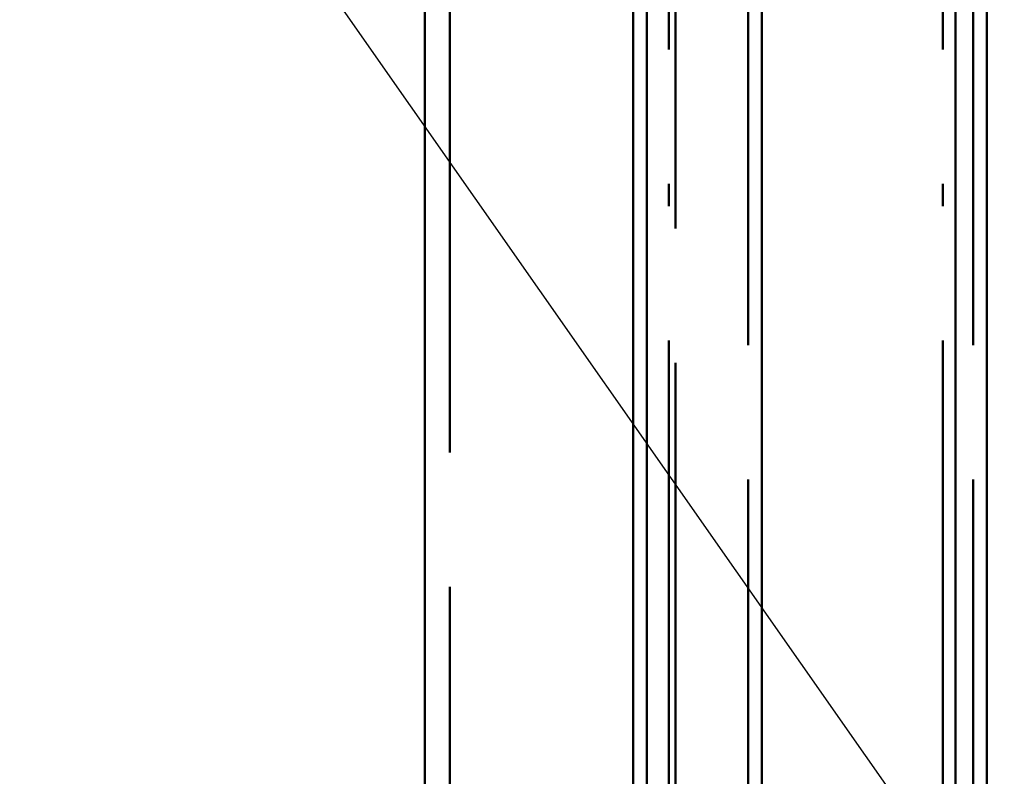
# Paper-space layout 'Layout1' of a CAD drawing. Extents: x -2 to 1033, y -36 to 596.
# Tile 226 of 256: x 375 to 380, y 478 to 482. Entities that reach past the tile are written whole.
import ezdxf

# ---------------------------------------------------------------- set-up
doc = ezdxf.new("R2010")
doc.units = 0
doc.linetypes.add('ACAD_ISO02W100', pattern=[15, 12, -3])
doc.linetypes.add('ACAD_ISO04W100', pattern=[30.5, 24, -3, 0.5, -3])
for name, color, linetype, lineweight in [('SS_POPIS_PROFILU', 13, 'CONTINUOUS', 25), ('SS_ZEBRIK KOŠ', 75, 'CONTINUOUS', 50), ('SS_ZEBRIKY', 24, 'CONTINUOUS', 50)]:
    doc.layers.add(name, color=color, linetype=linetype, lineweight=lineweight)

psp = doc.layouts.get("Layout1")

# ---------------------------------------------------------------- linework, layer by layer
at = {"layer": 'SS_POPIS_PROFILU', "color": 13}
psp.add_lwpolyline([(374.744, 484.685), (388.1864, 465.4941), (399.4245, 465.4941)], dxfattribs=at)
at = {"layer": 'SS_ZEBRIK KOŠ', "color": 1, "linetype": 'Continuous', "ltscale": 0.25}
for p, q in [((378.1698, 546.985), (378.1698, 420.885)), ((378.2464, 420.885), (378.2464, 546.985)), ((378.8892, 420.885), (378.8892, 546.985)), ((379.9707, 483.685), (379.9707, 453.285)), ((380.1444, 483.685), (380.1444, 453.285))]:
    psp.add_line(p, q, dxfattribs=at)
at = {"layer": 'SS_ZEBRIK KOŠ', "color": 7, "linetype": 'ACAD_ISO04W100', "ltscale": 0.25}
for p, q in [((378.3686, 420.885), (378.3686, 546.985)), ((379.9, 420.885), (379.9, 546.985))]:
    psp.add_line(p, q, dxfattribs=at)
at = {"layer": 'SS_ZEBRIK KOŠ', "color": 3, "linetype": 'ACAD_ISO02W100', "ltscale": 0.25}
for p, q in [((378.8126, 546.985), (378.8126, 420.885)), ((380.0692, 546.985), (380.0692, 420.885))]:
    psp.add_line(p, q, dxfattribs=at)
at = {"layer": 'SS_ZEBRIKY', "color": 7, "linetype": 'ACAD_ISO04W100', "ltscale": 0.25}
psp.add_line((377.0063, 524.985), (377.0063, 378.385), dxfattribs=at)
at = {"layer": 'SS_ZEBRIKY', "color": 3, "linetype": 'ACAD_ISO02W100', "ltscale": 0.25}
for p, q in [((377.1463, 378.385), (377.1463, 524.985)), ((378.4063, 420.885), (378.4063, 524.985))]:
    psp.add_line(p, q, dxfattribs=at)
at = {"layer": 'SS_ZEBRIKY', "color": 1, "linetype": 'Continuous', "ltscale": 0.25}
psp.add_line((377.0063, 483.685), (377.0063, 453.285), dxfattribs=at)

doc.saveas('drawing.dxf')
